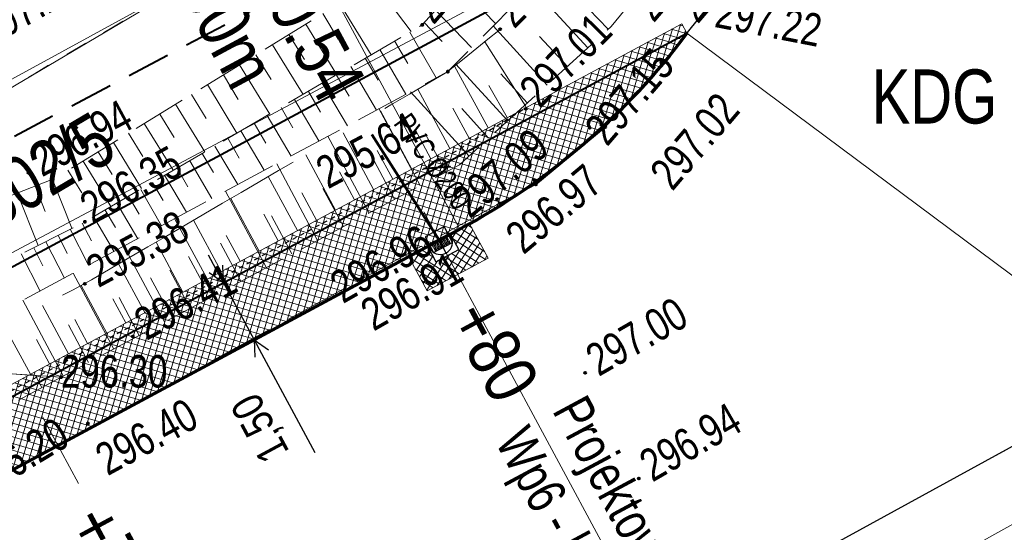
# Model space of a CAD drawing. Header units: metres. Extents: x 7437397 to 7437776, y 5556446 to 5556944.
# Tile 36 of 45: x 7437669 to 7437691, y 5556758 to 5556770. Entities that reach past the tile are written whole.
import ezdxf

# ---------------------------------------------------------------- set-up
doc = ezdxf.new("R2010")
doc.units = ezdxf.units.M
doc.header["$MEASUREMENT"] = 0
for name, pattern in [('0.5_0.5', [1.5, 0.5, -0.5, 0.5]), ('BUBZ01-500', [1.75, 1.25, -0.5]), ('DGN Style 2', [6.14715, 3.68829, -2.45886]), ('DGN Style 3', [8.60601, 6.14715, -2.45886]), ('EGBU01-500', [1, 0.5, -0.5]), ('KTCR02-500', [1.5, 1, -0.5]), ('KTJZ01-500', [2, 1.5, -0.5])]:
    doc.linetypes.add(name, pattern=pattern)
doc.layers.get('0').update_dxf_attribs({"color": 250, "lineweight": 5})
for name, color, linetype, lineweight in [('BUBZ01', 250, 'Continuous', 5), ('BUIB02_01', 250, 'Continuous', 5), ('D_balustrada', 7, '0.5_0.5', 30), ('D_kilometraz', 7, 'Continuous', 13), ('D_kraweznik', 7, 'Continuous', 70), ('D_obrzeze', 7, 'Continuous', 40), ('D_odwodnienie liniowe_wpust', 36, 'Continuous', 25), ('D_opis trasy', 7, 'Continuous', 13), ('D_opisy', 7, 'Continuous', 13), ('D_pobocze', 7, 'Continuous', 13), ('D_skarpa', 7, 'DGN Style 3', 20), ('D_skarpa-symbol', 7, 'Continuous', 20), ('D_wymiary', 7, 'Continuous', 13), ('D_zakres', 7, 'DGN Style 2', 13), ('DS_chodniki', 4, 'Continuous', 0), ('DS_nawierzchnia bitumiczna odtworzenie', 252, 'Continuous', 0), ('DS_pobocze', 1, 'Continuous', 0), ('EGBD03', 250, 'Continuous', 5), ('EGBU01', 250, 'Continuous', 5), ('IS-Kratka', 40, 'Continuous', 30), ('KTJZ01', 250, 'Continuous', 5), ('KTKR01', 250, 'Continuous', 5), ('MPZP', 250, 'Continuous', 5), ('punkt wysokościowy sztuczny', 7, 'Continuous', 5), ('RTPW01', 250, 'Continuous', 5), ('RTPW02', 250, 'Continuous', 5), ('rzedne dla projektanta', 250, 'Continuous', 5), ('SUPT_01', 250, 'Continuous', 5), ('Warstwa1Kanalizacja deszczowa', 30, 'Continuous', 60)]:
    doc.layers.add(name, color=color, linetype=linetype, lineweight=lineweight)
doc.styles.add('ROMANS', font='arial.ttf', dxfattribs={"width": 0.8})
doc.styles.get("Standard").update_dxf_attribs({"font": 'txt.shx', "width": 0.75})
doc.styles.add('Style-Arial Narrow', font='ARIALN.TTF')
doc.dimstyles.new('1-500', dxfattribs={"dimscale": 10, "dimtxt": 0.2, "dimasz": 0.07, "dimexe": 0, "dimexo": 0, "dimgap": 0.05, "dimtad": 1, "dimdec": 1, "dimzin": 0, "dimtxsty": 'ROMANS', "dimblk": 'ARCHTICK', "dimcen": 0.1, "dimclrt": 256, "dimadec": 0, "dimazin": 0, "dimtfac": 0.666667, "dimtdec": 1, "dimtofl": 0, "dimtmove": 1, "dimatfit": 2, "dimfxl": 0, "dimtolj": 1, "dimtzin": 0, "dimarcsym": 0})

# ---------------------------------------------------------------- blocks, each defined once
blk = doc.blocks.new('PW02')
at = {"layer": 'punkt wysokościowy sztuczny', "linetype": 'Continuous', "lineweight": 13}
h = blk.add_hatch(color=0, dxfattribs=at)
edge = h.paths.add_edge_path()
edge.add_arc((0, 0), 0.45, 0, 360)
blk = doc.blocks.new('TerminatorOpen')
at = {"color": 0, "linetype": 'ByBlock', "lineweight": -2}
for q in [(-1, 0.5), (-1, 0), (-1, -0.5)]:
    blk.add_line((0, 0), q, dxfattribs=at)
blk = doc.blocks.new('*D58')
at = {"layer": 'D_wymiary', "color": 0, "lineweight": -2, "transparency": 16777216}
for p, q in [((7437673.137, 5556763.95), (7437672.966, 5556764.267)), ((7437673.687, 5556763.838), (7437673.149, 5556763.548)), ((7437673.307, 5556763.633), (7437674.019, 5556762.313)), ((7437674.398, 5556762.517), (7437673.86, 5556762.227)), ((7437674.189, 5556761.996), (7437675.422, 5556759.706))]:
    blk.add_line(p, q, dxfattribs=at)
at = {"layer": 'Defpoints', "color": 0}
for p in [(7437673.845, 5556763.923), (7437673.307, 5556763.633), (7437674.556, 5556762.602)]:
    blk.add_point(p, dxfattribs=at)
at = {"layer": 'D_wymiary', "color": 0, "lineweight": -2, "transparency": 16777216, "xscale": 0.36, "yscale": 0.36, "zscale": 0.36}
for p, rotation in [((7437673.307, 5556763.633), 298.3039668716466), ((7437674.019, 5556762.313), 118.3039668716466)]:
    blk.add_blockref('TerminatorOpen', p, dxfattribs=dict(at, rotation=rotation))
at = {"layer": 'D_wymiary', "transparency": 16777216, "insert": (7437674.204, 5556760.297), "char_height": 0.72, "attachment_point": 5, "rotation": 118.304, "style": 'Style-Arial Narrow'}
blk.add_mtext('1,50', dxfattribs=at)

msp = doc.modelspace()

# ---------------------------------------------------------------- hatches: boundary and pattern name
at = {"layer": 'DS_chodniki'}
h = msp.add_hatch(dxfattribs=at)
h.set_pattern_fill('CROSSHATCH', color=256, style=0, pattern_type=2)
h.set_pattern_definition([(73.46674, (7437667.05196, 5556759.3903), (-0.1437982, 0.0426858), []), (343.46675, (7437667.05196, 5556759.3903), (0.0426858, 0.1437982), [])])
h.paths.add_polyline_path([(7437684.009, 5556769.397), (7437638.768, 5556745.033), (7437640.8, 5556744.423), (7437651.173, 5556750.01), (7437651.613, 5556750.247), (7437652.141, 5556750.531), (7437652.582, 5556750.768), (7437678.765, 5556764.869, 0.109552)])
at = {"layer": 'DS_nawierzchnia bitumiczna odtworzenie', "lineweight": 0}
h = msp.add_hatch(dxfattribs=at)
h.set_pattern_fill('CROSSHATCH', color=256, style=0, pattern_type=2)
h.set_pattern_definition([(57.5045, (7437678.27345, 5556763.6121), (-0.126515, 0.080585), []), (327.5045, (7437678.27345, 5556763.6121), (0.080585, 0.126515), [])])
h.paths.add_polyline_path([(7437677.577, 5556764.252), (7437678.013, 5556763.442), (7437679.422, 5556764.2), (7437678.985, 5556765.01, -0.012504), (7437678.291, 5556764.614), (7437678.555, 5556764.756), (7437678.744, 5556764.404), (7437678.216, 5556764.119), (7437678.026, 5556764.471), (7437678.29, 5556764.613, -0.012504)])
at = {"layer": 'DS_pobocze', "lineweight": 0}
h = msp.add_hatch(dxfattribs=at)
h.set_pattern_fill('CROSSHATCH', color=256, style=0, pattern_type=2)
h.set_pattern_definition([(73.46674, (7437668.93906, 5556761.49754), (-0.1437982, 0.0426858), []), (343.46675, (7437668.93906, 5556761.49754), (0.0426858, 0.1437982), [])])
h.paths.add_polyline_path([(7437638.768, 5556745.033), (7437684.009, 5556769.397), (7437683.89, 5556769.617), (7437679.419, 5556767.209), (7437678.979, 5556766.972), (7437678.538, 5556766.734), (7437678.098, 5556766.497), (7437677.658, 5556766.26), (7437677.218, 5556766.023), (7437676.777, 5556765.786), (7437676.337, 5556765.549), (7437675.897, 5556765.312), (7437675.457, 5556765.075), (7437675.017, 5556764.838), (7437674.576, 5556764.601), (7437674.136, 5556764.364), (7437673.696, 5556764.127), (7437673.256, 5556763.89), (7437672.815, 5556763.652), (7437672.375, 5556763.415), (7437671.935, 5556763.178), (7437671.495, 5556762.941), (7437671.055, 5556762.704), (7437670.614, 5556762.467), (7437670.174, 5556762.23), (7437669.734, 5556761.993), (7437669.294, 5556761.756), (7437668.853, 5556761.519), (7437668.413, 5556761.282), (7437667.973, 5556761.045), (7437667.533, 5556760.808), (7437667.093, 5556760.571), (7437666.652, 5556760.333), (7437666.212, 5556760.096), (7437665.772, 5556759.859), (7437665.332, 5556759.622), (7437664.891, 5556759.385), (7437664.451, 5556759.148), (7437664.011, 5556758.911), (7437663.571, 5556758.674), (7437663.131, 5556758.437), (7437662.69, 5556758.2), (7437662.25, 5556757.963), (7437661.81, 5556757.726), (7437661.37, 5556757.489), (7437660.929, 5556757.251), (7437660.489, 5556757.014), (7437660.049, 5556756.777), (7437659.609, 5556756.54), (7437659.169, 5556756.303), (7437658.728, 5556756.066), (7437658.288, 5556755.829), (7437657.848, 5556755.592), (7437657.408, 5556755.355), (7437656.967, 5556755.118), (7437656.527, 5556754.881), (7437656.087, 5556754.644), (7437655.647, 5556754.407), (7437655.207, 5556754.169), (7437654.766, 5556753.932), (7437654.326, 5556753.695), (7437653.886, 5556753.458), (7437653.446, 5556753.221), (7437653.005, 5556752.984), (7437652.565, 5556752.747), (7437652.125, 5556752.51), (7437651.685, 5556752.273), (7437651.245, 5556752.036), (7437650.804, 5556751.799), (7437650.364, 5556751.562), (7437649.924, 5556751.325), (7437649.484, 5556751.088), (7437649.043, 5556750.85), (7437648.603, 5556750.613), (7437648.163, 5556750.376), (7437647.723, 5556750.139), (7437647.283, 5556749.902), (7437646.842, 5556749.665), (7437646.402, 5556749.428), (7437645.962, 5556749.191), (7437645.522, 5556748.954), (7437645.081, 5556748.717), (7437644.641, 5556748.48), (7437644.201, 5556748.243), (7437643.761, 5556748.006), (7437643.321, 5556747.768), (7437642.88, 5556747.531), (7437642.44, 5556747.294), (7437642, 5556747.057), (7437641.56, 5556746.82), (7437641.119, 5556746.583), (7437640.679, 5556746.346), (7437639.24, 5556745.571), (7437638.65, 5556745.253)])

# ---------------------------------------------------------------- linework, layer by layer
at = {"layer": 'BUBZ01', "color": 7, "linetype": 'BUBZ01-500', "lineweight": 13, "flags": 128}
for points in [[(7437746.872, 5556788.228), (7437746.063, 5556789.713), (7437714.33, 5556770.76), (7437685.28, 5556754.57), (7437683.59, 5556751.04), (7437715.37, 5556769.47), (7437746.872, 5556788.228)], [(7437640.018, 5556785.654), (7437638.515, 5556784.867), (7437643.11, 5556775.98), (7437642.9, 5556771.37), (7437643.65, 5556768.72), (7437650.54, 5556757.5), (7437653.18, 5556756.46), (7437670.11, 5556765.04), (7437677.9, 5556769.59), (7437683.09, 5556775.4), (7437676.3, 5556770.28), (7437669.43, 5556766.05), (7437652.3, 5556759.37), (7437651.48, 5556760.11), (7437645.17, 5556771.48), (7437645.18, 5556776.52), (7437645.4, 5556777.22), (7437640.018, 5556785.654)], [(7437669.56, 5556761.45), (7437665.84, 5556761.7), (7437678.49, 5556768.51), (7437684.39, 5556774.47), (7437685.15, 5556773.1), (7437682.26, 5556769.55), (7437678.76, 5556766.36), (7437669.56, 5556761.45)]]:
    msp.add_lwpolyline(points, close=True, dxfattribs=at)
at = {"layer": 'BUBZ01', "color": 7, "linetype": 'Continuous', "lineweight": 13, "flags": 128}
for points in [[(7437676.75, 5556770.62), (7437677.64, 5556769.44)], [(7437678.8, 5556770.45), (7437679.59, 5556769.62)], [(7437681.72, 5556769.06), (7437680.43, 5556770.47)], [(7437682.19, 5556769.49), (7437681.52, 5556770.19)], [(7437675.99, 5556770.09), (7437676.72, 5556768.9)], [(7437678.23, 5556769.91), (7437679.04, 5556769.07)], [(7437675.6, 5556769.85), (7437675.96, 5556769.26)], [(7437675.21, 5556769.61), (7437675.93, 5556768.44)], [(7437677.61, 5556769.42), (7437678.22, 5556768.37)], [(7437677.95, 5556769.64), (7437678.36, 5556769.21)], [(7437680.78, 5556768.2), (7437679.54, 5556769.57)], [(7437674.82, 5556769.37), (7437675.18, 5556768.79)], [(7437677.26, 5556769.22), (7437677.57, 5556768.7)], [(7437681.25, 5556768.63), (7437680.61, 5556769.32)], [(7437674.44, 5556769.13), (7437675.15, 5556767.98)], [(7437676.92, 5556769.02), (7437677.52, 5556767.99)], [(7437674.06, 5556768.9), (7437674.41, 5556768.33)], [(7437676.58, 5556768.82), (7437676.88, 5556768.31)], [(7437673.68, 5556768.67), (7437674.38, 5556767.53)], [(7437676.25, 5556768.63), (7437676.84, 5556767.62)], [(7437679.87, 5556767.38), (7437678.67, 5556768.69)], [(7437673.31, 5556768.44), (7437673.65, 5556767.87)], [(7437675.92, 5556768.43), (7437676.21, 5556767.94)], [(7437680.32, 5556767.79), (7437679.71, 5556768.46)], [(7437672.94, 5556768.21), (7437673.62, 5556767.09)], [(7437675.27, 5556768.05), (7437675.55, 5556767.57)], [(7437675.59, 5556768.24), (7437676.17, 5556767.26)], [(7437672.57, 5556767.98), (7437672.91, 5556767.43)], [(7437674.95, 5556767.87), (7437675.51, 5556766.91)], [(7437678.98, 5556766.56), (7437677.63, 5556768.04)], [(7437672.2, 5556767.76), (7437672.88, 5556766.66)], [(7437674.64, 5556767.68), (7437674.91, 5556767.21)], [(7437677.85, 5556765.88), (7437676.9, 5556767.66)], [(7437679.43, 5556766.97), (7437678.81, 5556767.66)], [(7437671.84, 5556767.53), (7437672.17, 5556766.99)], [(7437674.32, 5556767.5), (7437674.87, 5556766.56)], [(7437671.48, 5556767.31), (7437672.15, 5556766.23)], [(7437673.71, 5556767.14), (7437674.25, 5556766.23)], [(7437674.02, 5556767.32), (7437674.29, 5556766.86)], [(7437671.12, 5556767.09), (7437671.45, 5556766.55)], [(7437673.41, 5556766.97), (7437673.67, 5556766.51)], [(7437676.67, 5556765.24), (7437675.72, 5556767.02)], [(7437678.44, 5556766.19), (7437677.97, 5556767.08)], [(7437670.77, 5556766.87), (7437671.42, 5556765.81)], [(7437673.11, 5556766.79), (7437673.64, 5556765.9)], [(7437670.42, 5556766.66), (7437670.74, 5556766.13)], [(7437672.82, 5556766.62), (7437673.08, 5556766.18)], [(7437670.07, 5556766.44), (7437670.71, 5556765.39)], [(7437672.24, 5556766.28), (7437672.49, 5556765.85)], [(7437672.53, 5556766.45), (7437673.04, 5556765.58)], [(7437675.48, 5556764.61), (7437674.54, 5556766.38)], [(7437677.26, 5556765.56), (7437676.79, 5556766.45)], [(7437669.36, 5556766.02), (7437669.81, 5556764.89)], [(7437669.72, 5556766.23), (7437670.04, 5556765.71)], [(7437671.95, 5556766.12), (7437672.46, 5556765.26)], [(7437668.96, 5556765.87), (7437669.19, 5556765.28)], [(7437671.4, 5556765.79), (7437671.88, 5556764.95)], [(7437671.67, 5556765.95), (7437671.92, 5556765.53)], [(7437676.08, 5556764.93), (7437675.6, 5556765.81)], [(7437668.55, 5556765.71), (7437669.03, 5556764.49)], [(7437671.12, 5556765.63), (7437671.36, 5556765.22)], [(7437674.3, 5556763.98), (7437673.36, 5556765.75)], [(7437670.85, 5556765.47), (7437671.33, 5556764.65)], [(7437670.31, 5556765.16), (7437670.78, 5556764.36)], [(7437670.58, 5556765.31), (7437670.82, 5556764.91)], [(7437673.13, 5556763.35), (7437672.18, 5556765.12)], [(7437674.89, 5556764.3), (7437674.42, 5556765.18)], [(7437669.77, 5556764.87), (7437670.19, 5556764.04)], [(7437670.05, 5556765.01), (7437670.26, 5556764.6)], [(7437669.49, 5556764.73), (7437669.7, 5556764.31)], [(7437668.93, 5556764.44), (7437669.14, 5556764.02)], [(7437669.21, 5556764.58), (7437669.64, 5556763.74)], [(7437671.95, 5556762.73), (7437671.01, 5556764.48)], [(7437673.71, 5556763.67), (7437673.24, 5556764.55)], [(7437668.64, 5556764.3), (7437669.08, 5556763.44)], [(7437670.78, 5556762.1), (7437669.84, 5556763.85)], [(7437672.54, 5556763.04), (7437672.07, 5556763.92)], [(7437671.36, 5556762.41), (7437670.9, 5556763.29)], [(7437669.61, 5556761.48), (7437668.68, 5556763.23)], [(7437670.19, 5556761.79), (7437669.73, 5556762.66)], [(7437669.12, 5556761.21), (7437668.97, 5556761.49)], [(7437668.83, 5556761.06), (7437668.71, 5556761.29)]]:
    msp.add_lwpolyline(points, dxfattribs=at)
at = {"layer": 'BUBZ01', "color": 7, "linetype": 'BUBZ01-500', "lineweight": 13, "flags": 128}
msp.add_lwpolyline([(7437649.055, 5556752.478), (7437665.84, 5556761.7), (7437669.56, 5556761.45), (7437655.14, 5556753.67), (7437639.69, 5556745.22), (7437638.72, 5556747.2), (7437649.055, 5556752.478)], dxfattribs=at)
at = {"layer": 'BUIB02_01', "color": 212, "linetype": 'Continuous', "lineweight": 40, "flags": 128}
msp.add_lwpolyline([(7437631.582, 5556743.722), (7437658.25, 5556758.524), (7437681.414, 5556770.995), (7437736.328, 5556800.083), (7437739.446, 5556801.87)], dxfattribs=at)
at = {"layer": 'D_balustrada', "ltscale": 0.1, "flags": 128}
msp.add_lwpolyline([(7437639.515, 5556745.577), (7437678.586, 5556766.618), (7437680.3, 5556767.683)], dxfattribs=at)
at = {"layer": 'D_kilometraz', "flags": 128}
for points in [[(7437678.765, 5556763.733), (7437677.935, 5556765.274)], [(7437669.96, 5556758.991), (7437669.131, 5556760.532)]]:
    msp.add_lwpolyline(points, dxfattribs=at)
at = {"layer": 'D_kraweznik'}
msp.add_line((7437640.8, 5556744.423), (7437678.765, 5556764.869), dxfattribs=at)
at = {"layer": 'D_kraweznik', "extrusion": (0, 0, -1)}
msp.add_arc((-7437671.179, 5556778.956), 16, 216.6882, 241.696, dxfattribs=at)
at = {"layer": 'D_obrzeze'}
msp.add_line((7437634.321, 5556742.638), (7437684.009, 5556769.397), dxfattribs=at)
at = {"layer": 'D_odwodnienie liniowe_wpust', "flags": 128}
msp.add_lwpolyline([(7437678.216, 5556764.119), (7437678.744, 5556764.404), (7437678.555, 5556764.756), (7437678.026, 5556764.471), (7437678.216, 5556764.119)], close=True, dxfattribs=at)
at = {"layer": 'D_opis trasy', "flags": 128}
msp.add_lwpolyline([(7437678.765, 5556764.869), (7437673.023, 5556775.532)], dxfattribs=at)
at = {"layer": 'D_opisy'}
msp.add_line((7437684.009, 5556769.397), (7437709.402, 5556750.478), dxfattribs=at)
at = {"layer": 'D_opisy', "color": 1}
msp.add_line((7437678.291, 5556764.613), (7437685.988, 5556750.32), dxfattribs=at)
at = {"layer": 'D_pobocze'}
for p in [(7437638.65, 5556745.253), (7437684.009, 5556769.397)]:
    msp.add_line(p, (7437683.89, 5556769.617), dxfattribs=at)
at = {"layer": 'D_skarpa', "flags": 128}
msp.add_lwpolyline([(7437639.094, 5556747.391), (7437639.251, 5556747.471), (7437639.697, 5556747.699), (7437640.142, 5556747.926), (7437640.587, 5556748.154), (7437641.033, 5556748.381), (7437641.478, 5556748.609), (7437641.924, 5556748.836), (7437642.369, 5556749.064), (7437642.814, 5556749.291), (7437643.26, 5556749.518), (7437643.705, 5556749.746), (7437644.151, 5556749.973), (7437644.596, 5556750.201), (7437645.041, 5556750.428), (7437645.487, 5556750.656), (7437645.932, 5556750.883), (7437646.378, 5556751.111), (7437646.823, 5556751.338), (7437647.268, 5556751.566), (7437647.714, 5556751.793), (7437648.159, 5556752.021), (7437648.605, 5556752.248), (7437649.05, 5556752.475), (7437649.489, 5556752.715), (7437649.928, 5556752.954), (7437650.367, 5556753.194), (7437650.806, 5556753.433), (7437651.245, 5556753.673), (7437651.684, 5556753.912), (7437652.122, 5556754.152), (7437652.561, 5556754.391), (7437653, 5556754.631), (7437653.439, 5556754.87), (7437653.878, 5556755.11), (7437654.317, 5556755.349), (7437654.756, 5556755.589), (7437655.195, 5556755.828), (7437655.634, 5556756.068), (7437656.073, 5556756.307), (7437656.512, 5556756.547), (7437656.951, 5556756.786), (7437657.389, 5556757.026), (7437657.828, 5556757.265), (7437658.267, 5556757.505), (7437658.706, 5556757.744), (7437659.145, 5556757.984), (7437659.586, 5556758.22), (7437660.031, 5556758.448), (7437660.476, 5556758.676), (7437660.921, 5556758.904), (7437661.366, 5556759.132), (7437661.812, 5556759.36), (7437662.257, 5556759.588), (7437662.702, 5556759.816), (7437663.147, 5556760.044), (7437663.592, 5556760.272), (7437664.037, 5556760.5), (7437664.482, 5556760.728), (7437664.927, 5556760.955), (7437665.372, 5556761.183), (7437665.818, 5556761.411), (7437666.263, 5556761.639), (7437666.708, 5556761.867), (7437667.153, 5556762.095), (7437667.598, 5556762.323), (7437668.043, 5556762.551), (7437668.488, 5556762.779), (7437668.933, 5556763.007), (7437669.379, 5556763.235), (7437669.824, 5556763.463), (7437670.264, 5556763.7), (7437670.696, 5556763.953), (7437671.128, 5556764.205), (7437671.56, 5556764.458), (7437671.992, 5556764.71), (7437672.424, 5556764.963), (7437672.855, 5556765.215), (7437673.287, 5556765.468), (7437673.719, 5556765.72), (7437674.151, 5556765.973), (7437674.583, 5556766.225), (7437675.015, 5556766.478), (7437675.447, 5556766.731), (7437675.879, 5556766.983), (7437676.311, 5556767.236), (7437676.742, 5556767.488), (7437677.174, 5556767.741), (7437677.606, 5556767.993), (7437678.038, 5556768.246), (7437678.47, 5556768.498), (7437678.867, 5556768.815), (7437679.159, 5556769.052), (7437679.413, 5556769.257), (7437679.664, 5556769.461)], dxfattribs=at)
at = {"layer": 'D_skarpa-symbol', "flags": 128}
for points in [[(7437680.288, 5556767.703), (7437679.341, 5556769.199)], [(7437679.419, 5556767.209), (7437678.643, 5556768.637)], [(7437678.538, 5556766.734), (7437677.8, 5556768.106)], [(7437679.857, 5556767.449), (7437679.435, 5556768.191)], [(7437677.658, 5556766.26), (7437676.936, 5556767.601)], [(7437678.979, 5556766.972), (7437678.605, 5556767.665)], [(7437678.098, 5556766.497), (7437677.733, 5556767.176)], [(7437676.777, 5556765.786), (7437676.072, 5556767.096)], [(7437677.218, 5556766.023), (7437676.861, 5556766.686)], [(7437675.897, 5556765.312), (7437675.208, 5556766.591)], [(7437675.017, 5556764.838), (7437674.344, 5556766.086)], [(7437676.337, 5556765.549), (7437675.989, 5556766.196)], [(7437674.136, 5556764.364), (7437673.481, 5556765.581)], [(7437675.457, 5556765.075), (7437675.116, 5556765.707)], [(7437674.576, 5556764.601), (7437674.244, 5556765.217)], [(7437673.256, 5556763.89), (7437672.617, 5556765.076)], [(7437673.696, 5556764.127), (7437673.372, 5556764.727)], [(7437672.375, 5556763.415), (7437671.753, 5556764.571)], [(7437672.815, 5556763.652), (7437672.5, 5556764.238)], [(7437671.495, 5556762.941), (7437670.889, 5556764.066)], [(7437671.935, 5556763.178), (7437671.628, 5556763.748)], [(7437670.614, 5556762.467), (7437670.021, 5556763.569)], [(7437669.734, 5556761.993), (7437669.133, 5556763.109)], [(7437671.055, 5556762.704), (7437670.756, 5556763.259)], [(7437668.853, 5556761.519), (7437668.242, 5556762.653)], [(7437670.174, 5556762.23), (7437669.876, 5556762.784)], [(7437669.294, 5556761.756), (7437668.991, 5556762.319)]]:
    msp.add_lwpolyline(points, dxfattribs=at)
at = {"layer": 'D_zakres', "flags": 128}
msp.add_lwpolyline([(7437677.577, 5556764.252), (7437678.013, 5556763.442), (7437679.422, 5556764.2), (7437678.985, 5556765.01)], dxfattribs=at)
at = {"layer": 'EGBD03', "color": 96, "linetype": 'Continuous', "lineweight": 13, "flags": 128}
for points in [[(7437656.77, 5556761.25), (7437683.04, 5556776.81)], [(7437685.08, 5556773.21), (7437658.07, 5556758.81)]]:
    msp.add_lwpolyline(points, dxfattribs=at)
at = {"layer": 'EGBU01', "color": 96, "linetype": 'EGBU01-500', "lineweight": 13, "flags": 128}
for points in [[(7437656.77, 5556761.25), (7437683.04, 5556776.81)], [(7437683.04, 5556776.81), (7437656.77, 5556761.25)]]:
    msp.add_lwpolyline(points, dxfattribs=at)
at = {"layer": 'IS-Kratka'}
for p, q in [((7437678.406, 5556764.93), (7437677.964, 5556764.696)), ((7437678.6, 5556764.563), (7437678.406, 5556764.93)), ((7437677.964, 5556764.696), (7437678.158, 5556764.329)), ((7437678.497, 5556764.757), (7437678.055, 5556764.523)), ((7437678.512, 5556764.731), (7437678.07, 5556764.496)), ((7437678.393, 5556764.649), (7437678.389, 5556764.647)), ((7437678.444, 5556764.585), (7437678.413, 5556764.643)), ((7437678.445, 5556764.659), (7437678.506, 5556764.545)), ((7437678.455, 5556764.682), (7437678.451, 5556764.68)), ((7437678.506, 5556764.618), (7437678.475, 5556764.675)), ((7437678.166, 5556764.438), (7437678.136, 5556764.495)), ((7437678.142, 5556764.516), (7437678.146, 5556764.517)), ((7437678.158, 5556764.329), (7437678.6, 5556764.563)), ((7437678.166, 5556764.511), (7437678.227, 5556764.396)), ((7437678.166, 5556764.438), (7437678.197, 5556764.381)), ((7437678.228, 5556764.471), (7437678.198, 5556764.528)), ((7437678.204, 5556764.548), (7437678.208, 5556764.55)), ((7437678.228, 5556764.544), (7437678.289, 5556764.429)), ((7437678.228, 5556764.471), (7437678.259, 5556764.413)), ((7437678.29, 5556764.504), (7437678.26, 5556764.561)), ((7437678.266, 5556764.581), (7437678.269, 5556764.583)), ((7437678.29, 5556764.577), (7437678.351, 5556764.462)), ((7437678.29, 5556764.504), (7437678.321, 5556764.446)), ((7437678.321, 5556764.594), (7437678.382, 5556764.479)), ((7437678.331, 5556764.616), (7437678.328, 5556764.614)), ((7437678.344, 5556764.442), (7437678.341, 5556764.44)), ((7437678.382, 5556764.552), (7437678.351, 5556764.61)), ((7437678.379, 5556764.446), (7437678.447, 5556764.318)), ((7437678.382, 5556764.552), (7437678.412, 5556764.495)), ((7437678.383, 5556764.627), (7437678.444, 5556764.512)), ((7437678.403, 5556764.473), (7437678.406, 5556764.475)), ((7437678.444, 5556764.585), (7437678.474, 5556764.528)), ((7437678.464, 5556764.505), (7437678.468, 5556764.507)), ((7437678.506, 5556764.618), (7437678.536, 5556764.56)), ((7437678.526, 5556764.538), (7437678.53, 5556764.54)), ((7437678.221, 5556764.376), (7437678.217, 5556764.374)), ((7437678.283, 5556764.409), (7437678.279, 5556764.407))]:
    msp.add_line(p, q, dxfattribs=at)
for centre, radius, start, end in [((7437678.316, 5556764.565), 0.28, 181.5869, 54.2681), ((7437678.397, 5556764.634), 0.015, 117.9275, 207.9275), ((7437678.4, 5556764.635), 0.015, 27.9275, 117.9275), ((7437678.458, 5556764.666), 0.015, 117.9275, 207.9275), ((7437678.462, 5556764.668), 0.015, 27.9275, 117.9275), ((7437678.149, 5556764.502), 0.015, 117.9751, 207.9751), ((7437678.153, 5556764.504), 0.015, 27.9751, 117.9751), ((7437678.211, 5556764.535), 0.015, 117.9751, 207.9751), ((7437678.215, 5556764.537), 0.015, 27.9751, 117.9751), ((7437678.273, 5556764.568), 0.015, 117.9751, 207.9751), ((7437678.272, 5556764.42), 0.015, 207.9751, 297.9751), ((7437678.276, 5556764.57), 0.015, 27.9751, 117.9751), ((7437678.276, 5556764.422), 0.015, 297.9751, 27.9751), ((7437678.335, 5556764.601), 0.015, 117.9275, 207.9275), ((7437678.334, 5556764.453), 0.015, 207.9751, 297.9751), ((7437678.338, 5556764.603), 0.015, 27.9275, 117.9275), ((7437678.337, 5556764.455), 0.015, 297.9751, 27.9751), ((7437678.396, 5556764.486), 0.015, 207.9275, 297.9275), ((7437678.399, 5556764.488), 0.015, 297.9275, 27.9275), ((7437678.457, 5556764.519), 0.015, 207.9275, 297.9275), ((7437678.461, 5556764.521), 0.015, 297.9275, 27.9275), ((7437678.519, 5556764.552), 0.015, 207.9275, 297.9275), ((7437678.523, 5556764.553), 0.015, 297.9275, 27.9275), ((7437678.21, 5556764.388), 0.015, 207.9751, 297.9751), ((7437678.214, 5556764.389), 0.015, 297.9751, 27.9751)]:
    msp.add_arc(centre, radius, start, end, dxfattribs=at)
at = {"layer": 'KTJZ01', "color": 7, "linetype": 'KTJZ01-500', "lineweight": 13, "flags": 128}
msp.add_lwpolyline([(7437487.24, 5556665.88), (7437500.01, 5556668.65), (7437509.93, 5556671.34), (7437514.81, 5556672.66), (7437528.54, 5556677.57), (7437546.18, 5556685.08), (7437562.31, 5556693.39), (7437575.78, 5556700.17), (7437584.6, 5556705.2), (7437599.33, 5556712.79), (7437607.41, 5556717.03), (7437624.22, 5556725.75), (7437636.91, 5556731.79), (7437639.91, 5556733.3), (7437648.13, 5556737.1), (7437664.08, 5556744.94), (7437674.41, 5556750.47), (7437695.47, 5556762.01), (7437726.23, 5556778.98), (7437745.592, 5556790.579), (7437740.524, 5556799.89), (7437726.071, 5556794.065), (7437721.424, 5556793.261), (7437718.653, 5556793.684), (7437716.454, 5556794.853), (7437714.78, 5556796.65), (7437713.44, 5556798.18), (7437704.05, 5556814.76), (7437696.46, 5556806.77), (7437698.53, 5556806.84), (7437700.74, 5556806.26), (7437702.79, 5556804.94), (7437704.06, 5556803.16), (7437709.44, 5556793.77), (7437711.44, 5556790.12), (7437712.13, 5556787.63), (7437712.21, 5556785.35), (7437711.59, 5556783.66), (7437709.87, 5556781.76), (7437701.28, 5556777.09), (7437699.42, 5556776.48), (7437697.78, 5556776.19), (7437695.76, 5556776.41), (7437693.65, 5556777.51), (7437692.09, 5556778.89), (7437690.49, 5556781.22), (7437685.25, 5556778.28), (7437686.1, 5556775.03), (7437686.085, 5556773.72), (7437685.81, 5556772.51), (7437685.3, 5556771.32), (7437684.475, 5556769.98), (7437683.43, 5556768.68), (7437682.12, 5556767.23), (7437680.52, 5556765.9), (7437679.609, 5556765.424), (7437667.4, 5556758.73), (7437656.58, 5556752.94), (7437646.03, 5556747.24), (7437635.04, 5556741.31), (7437625.46, 5556735.97), (7437617.31, 5556731.03), (7437610.73, 5556727.32), (7437599.83, 5556721.28), (7437592.56, 5556717.41), (7437581.48, 5556711.39), (7437572.19, 5556706.38), (7437570.63, 5556705.57), (7437559.43, 5556699.57), (7437555.27, 5556697.37), (7437547.58, 5556693.6), (7437542.1, 5556690.99), (7437536.78, 5556688.64), (7437527.13, 5556684.56), (7437524.75, 5556685.69), (7437522.99, 5556687.15), (7437521.44, 5556689.45), (7437520.46, 5556691.39), (7437515.43, 5556689.51), (7437516.09, 5556686.202), (7437515.98, 5556684.5), (7437514.73, 5556681.38), (7437513.55, 5556680.28), (7437512.1, 5556679.32), (7437507.87, 5556678.13), (7437498.81, 5556675.82), (7437492.9, 5556674.29)], dxfattribs=at)
at = {"layer": 'KTKR01', "color": 7, "linetype": 'Continuous', "lineweight": 30, "flags": 128}
for points in [[(7437745.592, 5556790.579), (7437726.23, 5556778.98), (7437695.47, 5556762.01), (7437674.41, 5556750.47), (7437664.08, 5556744.94), (7437648.13, 5556737.1), (7437639.91, 5556733.3), (7437636.91, 5556731.79), (7437624.22, 5556725.75)], [(7437680.52, 5556765.9), (7437682.12, 5556767.23), (7437683.43, 5556768.68), (7437684.475, 5556769.98), (7437685.3, 5556771.32), (7437685.81, 5556772.51), (7437686.085, 5556773.72), (7437686.1, 5556775.03), (7437685.25, 5556778.28)], [(7437680.52, 5556765.9), (7437679.609, 5556765.424)]]:
    msp.add_lwpolyline(points, dxfattribs=at)
at = {"layer": 'MPZP', "color": 212, "linetype": 'KTCR02-500', "lineweight": 40, "flags": 128}
msp.add_lwpolyline([(7437738.295, 5556803.984), (7437715.191, 5556791.784), (7437661.349, 5556763.226), (7437574.511, 5556717.006), (7437530.05, 5556696.506), (7437525.798, 5556698.029), (7437514.19, 5556719.761)], dxfattribs=at)
at = {"layer": 'rzedne dla projektanta', "color": 7, "linetype": 'Continuous', "lineweight": 40}
for centre in [(7437679.7, 5556769.49), (7437683.42, 5556768.72), (7437683.43, 5556768.68), (7437680.29, 5556767.65), (7437682.04, 5556767.28), (7437682.12, 5556767.23), (7437668.81, 5556766.17), (7437680.49, 5556766), (7437680.52, 5556765.9), (7437679.63, 5556765.56), (7437679.7, 5556765.46), (7437670.11, 5556763.61), (7437671.22, 5556762.39), (7437681.66, 5556761.55), (7437682.9, 5556759.11)]:
    msp.add_circle(centre, 0.0225, dxfattribs=at)
at = {"layer": 'SUPT_01', "color": 30, "linetype": 'Continuous', "lineweight": 13, "flags": 128}
msp.add_lwpolyline([(7437624.834, 5556744.449), (7437654.2, 5556760.54), (7437665.43, 5556766.7), (7437672.97, 5556770.83), (7437672.97, 5556770.83), (7437705.49, 5556788.37), (7437705.49, 5556788.37), (7437729.04, 5556801.46), (7437729.04, 5556801.46), (7437737.403, 5556805.623)], dxfattribs=at)
at = {"layer": 'Warstwa1Kanalizacja deszczowa'}
msp.add_line((7437678.291, 5556764.613), (7437676.736, 5556767.061), dxfattribs=at)

# ---------------------------------------------------------------- block references
at = {"layer": 'RTPW02', "color": 7, "linetype": 'Continuous', "lineweight": 13, "xscale": 0.1, "yscale": 0.1, "zscale": 0.1}
for p in [(7437677.9, 5556769.59), (7437678.49, 5556768.51), (7437670.11, 5556765.04), (7437669.56, 5556761.45), (7437670.18, 5556760.38)]:
    msp.add_blockref('PW02', p, dxfattribs=at)

# ---------------------------------------------------------------- texts
at = {"layer": 'D_kilometraz', "char_height": 1.2, "attachment_point": 4, "rotation": 298.304, "line_spacing_factor": 1.6, "style": 'Style-Arial Narrow'}
for s, insert in [('+80', (7437679.002, 5556763.093)), ('+70', (7437670.197, 5556758.351))]:
    msp.add_mtext(s, dxfattribs=dict(at, insert=insert))
at = {"layer": 'D_opis trasy', "char_height": 1.2, "rotation": 298.304, "style": 'Style-Arial Narrow'}
for s, insert, attachment_point, line_spacing_factor in [('PL\\Pkm 0+180.54', (7437673.062, 5556775.408), 4, 0.85), ('R=-16.00m', (7437674.049, 5556768.287), 6, 0.35)]:
    msp.add_mtext(s, dxfattribs=dict(at, insert=insert, attachment_point=attachment_point, line_spacing_factor=line_spacing_factor))
at = {"layer": 'D_opisy', "color": 1, "insert": (7437677.626, 5556767.6), "char_height": 0.9, "attachment_point": 1, "rotation": 305.3738}
msp.add_mtext('\\pt11;{\\fArial|b0|i0|c0|p39;\\H0.5556x;\\C3;P\\fArial|b0|i0|c238|p39;VC %%c200}', dxfattribs=at)
at = {"layer": 'D_opisy', "insert": (7437681.681, 5556761.105), "char_height": 0.9, "attachment_point": 1, "rotation": 298.304}
msp.add_mtext('\\pt11;{\\fArial|b0|i0|c238|p39;\\C1;Projektowany wpust\\PWp6 - km 0+180}', dxfattribs=at)
at = {"layer": 'EGBD03', "color": 96, "linetype": 'Continuous', "lineweight": 30, "insert": (7437668.045, 5556764.833), "char_height": 1.25, "attachment_point": 7, "rotation": 30.5868, "line_spacing_factor": 0.6}
msp.add_mtext('\\FWORKING_1250;\\H1x;\\W0.8;302/5', dxfattribs=at)
at = {"layer": 'MPZP', "color": 212, "linetype": 'Continuous', "lineweight": 30, "insert": (7437688.276, 5556767.293), "char_height": 1.25, "attachment_point": 7, "line_spacing_factor": 0.6}
msp.add_mtext('\\FWORKING_1250;\\H1x;\\W0.8;KDG', dxfattribs=at)
at = {"layer": 'RTPW01', "color": 7, "linetype": 'Continuous', "lineweight": 13, "char_height": 0.75, "attachment_point": 7, "line_spacing_factor": 0.6}
for s, insert, rotation in [('\\FWORKING_1250;\\H1x;\\W0.8;296.79', (7437678.169, 5556769.567), 49.168), ('\\FWORKING_1250;\\H1x;\\W0.8;297.20', (7437667.903, 5556769.062), 29.396), ('\\FWORKING_1250;\\H1x;\\W0.8;295.64', (7437675.727, 5556765.779), 27.983), ('\\FWORKING_1250;\\H1x;\\W0.8;296.35', (7437670.293, 5556764.962), 29.379), ('\\FWORKING_1250;\\H1x;\\W0.8;296.40', (7437670.639, 5556759.15), 28.544)]:
    msp.add_mtext(s, dxfattribs=dict(at, insert=insert, rotation=rotation))
at = {"layer": 'RTPW01', "color": 7, "linetype": 'Continuous', "lineweight": 13, "insert": (7437669.56, 5556761.2), "char_height": 0.75, "attachment_point": 7, "line_spacing_factor": 0.6}
msp.add_mtext('\\FWORKING_1250;\\H1x;\\W0.8;296.30', dxfattribs=at)
at = {"layer": 'rzedne dla projektanta', "color": 7, "linetype": 'Continuous', "lineweight": 0, "char_height": 0.75, "attachment_point": 7, "line_spacing_factor": 0.6}
for s, insert, rotation in [('\\FWORKING_1250;\\H1x;\\W0.8; 297.24', (7437683.106, 5556769.445), 49.4469), ('\\FWORKING_1250;\\H1x;\\W0.8; 297.13', (7437684.123, 5556769.419), 49.4469), ('\\FWORKING_1250;\\H1x;\\W0.8; 295.82', (7437679.879, 5556769.315), 45.6025), ('\\FWORKING_1250;\\H1x;\\W0.8; 297.22', (7437684.402, 5556769.578), 349.0597), ('\\FWORKING_1250;\\H1x;\\W0.8; 297.01', (7437680.469, 5556767.475), 45.6025), ('\\FWORKING_1250;\\H1x;\\W0.8; 297.15', (7437682.031, 5556766.583), 49.4469), ('\\FWORKING_1250;\\H1x;\\W0.8; 297.02', (7437683.537, 5556765.554), 49.4469), ('\\FWORKING_1250;\\H1x;\\W0.8; 296.94', (7437668.929, 5556765.95), 28.4004), ('\\FWORKING_1250;\\H1x;\\W0.8; 297.09', (7437678.833, 5556764.946), 39.9447), ('\\FWORKING_1250;\\H1x;\\W0.8; 296.97', (7437680.073, 5556764.115), 39.9447), ('\\FWORKING_1250;\\H1x;\\W0.8; 295.38', (7437670.229, 5556763.39), 28.4004), ('\\FWORKING_1250;\\H1x;\\W0.8; 296.96', (7437675.879, 5556763.018), 29.7173), ('\\FWORKING_1250;\\H1x;\\W0.8; 296.91', (7437676.587, 5556762.381), 29.7173), ('\\FWORKING_1250;\\H1x;\\W0.8; 296.41', (7437671.339, 5556762.17), 28.4004), ('\\FWORKING_1250;\\H1x;\\W0.8; 297.00', (7437681.785, 5556761.333), 29.9914), ('\\FWORKING_1250;\\H1x;\\W0.8; 296.94', (7437683.025, 5556758.893), 29.9914), ('\\FWORKING_1250;\\H1x;\\W0.8; 296.20', (7437667.529, 5556758.516), 31.1664)]:
    msp.add_mtext(s, dxfattribs=dict(at, insert=insert, rotation=rotation))

# ---------------------------------------------------------------- dimensions: what is measured, and where the dimension line sits
at = {"layer": 'D_wymiary'}
dim = msp.add_linear_dim(base=(7437673.307, 5556763.633), p1=(7437674.556, 5556762.602), p2=(7437673.845, 5556763.923), angle=118.304, dimstyle='1-500', override={"dimscale": 1, "dimtxt": 0.72, "dimasz": 0.36, "dimexe": 0.18, "dimexo": 0.18, "dimgap": 0.36, "dimdec": 2, "dimzin": 3, "dimtxsty": 'Style-Arial Narrow', "dimblk": 'TerminatorOpen', "dimcen": 0.36, "dimtdec": 2, "dimtofl": 1, "dimtmove": 0, "dimatfit": 1, "dimfrac": 2, "dimtolj": 0, "dimtzin": 3}, dxfattribs=at)
dim.commit()
dim.dimension.update_dxf_attribs({"geometry": '*D58', "text_midpoint": (7437674.902, 5556760.673), "dimtype": 160})

doc.saveas('drawing.dxf')
